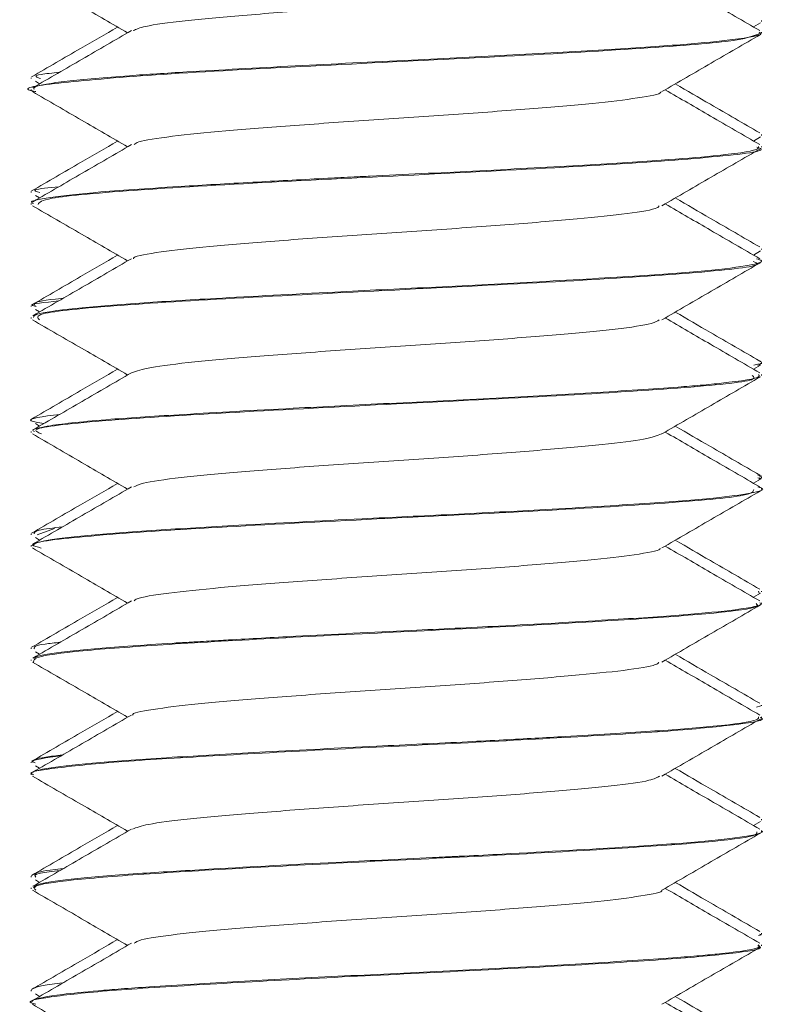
# Model space of a CAD drawing. Header units: millimetres. Extents: x -268 to 358, y -1428 to -19.
# Tile 19 of 34: x -69 to -61, y -88 to -77. Entities that reach past the tile are written whole.
import ezdxf

# ---------------------------------------------------------------- set-up
doc = ezdxf.new("R2010")
doc.units = ezdxf.units.MM

msp = doc.modelspace()

# ---------------------------------------------------------------- linework, layer by layer
at = {"color": 7, "linetype": 'Continuous', "lineweight": 15}
for p, q in [((-61.304, -76.954), (-61.226, -76.909)), ((-61.216, -76.895), (-61.216, -76.885)), ((-61.216, -77.023), (-61.216, -77.013)), ((-69.216, -77.51), (-69.216, -77.52)), ((-69.169, -77.55), (-69.124, -77.577)), ((-69.216, -77.638), (-69.216, -77.647)), ((-61.304, -78.204), (-61.226, -78.159)), ((-61.216, -78.145), (-61.216, -78.134)), ((-61.216, -78.273), (-61.216, -78.263)), ((-69.216, -78.759), (-69.216, -78.77)), ((-69.169, -78.8), (-69.126, -78.826)), ((-69.216, -78.888), (-69.216, -78.898)), ((-61.216, -79.394), (-61.216, -79.384)), ((-61.304, -79.454), (-61.226, -79.409)), ((-61.216, -79.523), (-61.216, -79.512)), ((-69.216, -80.01), (-69.216, -80.019)), ((-69.169, -80.05), (-69.124, -80.077)), ((-69.216, -80.138), (-69.216, -80.148)), ((-61.304, -80.704), (-61.226, -80.659)), ((-61.301, -80.66), (-61.242, -80.644)), ((-61.216, -80.644), (-61.216, -80.634)), ((-61.216, -80.773), (-61.216, -80.763)), ((-69.216, -81.259), (-69.216, -81.269)), ((-69.169, -81.3), (-69.124, -81.327)), ((-69.216, -81.388), (-69.216, -81.398)), ((-61.216, -81.895), (-61.216, -81.884)), ((-61.304, -81.954), (-61.226, -81.909)), ((-61.216, -82.023), (-61.216, -82.013)), ((-69.216, -82.51), (-69.216, -82.52)), ((-69.15, -82.52), (-68.961, -82.449)), ((-69.216, -82.637), (-69.216, -82.648)), ((-69.169, -82.55), (-69.124, -82.577)), ((-61.304, -83.204), (-61.226, -83.159)), ((-61.25, -83.135), (-61.24, -83.157)), ((-61.216, -83.145), (-61.216, -83.135)), ((-61.216, -83.273), (-61.216, -83.263)), ((-69.216, -83.759), (-69.216, -83.77)), ((-69.169, -83.8), (-69.124, -83.827)), ((-69.216, -83.888), (-69.216, -83.898)), ((-61.271, -84.409), (-61.223, -84.394)), ((-61.216, -84.394), (-61.216, -84.384)), ((-61.216, -84.522), (-61.216, -84.513)), ((-69.216, -85.009), (-69.216, -85.019)), ((-69.169, -85.05), (-69.124, -85.077)), ((-69.216, -85.138), (-69.216, -85.148)), ((-61.304, -85.704), (-61.226, -85.659)), ((-61.216, -85.645), (-61.216, -85.635)), ((-61.216, -85.773), (-61.216, -85.762)), ((-69.216, -86.26), (-69.216, -86.27)), ((-69.169, -86.3), (-69.124, -86.327)), ((-69.216, -86.388), (-69.216, -86.398)), ((-61.216, -86.895), (-61.216, -86.885)), ((-61.216, -87.023), (-61.216, -87.013)), ((-69.216, -87.509), (-69.216, -87.519)), ((-69.169, -87.55), (-69.124, -87.577)), ((-69.216, -87.637), (-69.216, -87.647))]:
    msp.add_line(p, q, dxfattribs=at)
for points, knots in [([(-69.204, -76.413), (-69.024, -76.517), (-68.676, -76.718), (-68.329, -76.92), (-68.161, -77.018)], [0, 0, 0, 0, 0.517284, 1, 1, 1, 1]), ([(-68.098, -76.994), (-68.065, -76.979), (-67.987, -76.944), (-67.563, -76.885), (-66.919, -76.828), (-66.113, -76.766), (-65.227, -76.705), (-64.339, -76.648), (-63.532, -76.584), (-62.883, -76.526), (-62.442, -76.468), (-62.359, -76.43), (-62.321, -76.412)], [0, 0, 0, 0, 0.079839, 0.184703, 0.287217, 0.391691, 0.49583, 0.59856, 0.703486, 0.806316, 0.910329, 1, 1, 1, 1]), ([(-61.234, -76.994), (-61.414, -76.89), (-61.76, -76.69), (-62.105, -76.489), (-62.271, -76.393)], [0, 0, 0, 0, 0.520412, 1, 1, 1, 1]), ([(-69.164, -77.663), (-69.182, -77.66), (-69.365, -77.626), (-68.937, -77.564), (-67.873, -77.474), (-66.189, -77.382), (-64.321, -77.294), (-62.651, -77.2), (-61.448, -77.113), (-61.299, -77.053), (-61.226, -77.023)], [0, 0, 0, 0, 0.015444, 0.155977, 0.297082, 0.438792, 0.579023, 0.721387, 0.861534, 1, 1, 1, 1]), ([(-68.27, -76.955), (-68.405, -77.033), (-68.719, -77.215), (-69.033, -77.397), (-69.212, -77.501)], [0, 0, 0, 0, 0.429322, 1, 1, 1, 1]), ([(-68.119, -76.994), (-68.298, -77.098), (-68.658, -77.307), (-69.017, -77.515), (-69.197, -77.619)], [0, 0, 0, 0, 0.499751, 1, 1, 1, 1]), ([(-61.241, -77.013), (-61.233, -77.016), (-61.182, -77.042), (-61.454, -77.088), (-61.944, -77.138), (-62.431, -77.172), (-63.025, -77.211), (-63.901, -77.261), (-65.098, -77.319), (-66.354, -77.381), (-67.406, -77.44), (-68.258, -77.494), (-68.864, -77.549), (-69.197, -77.6), (-69.188, -77.628), (-69.184, -77.638)], [0, 0, 0, 0, 0.0189238, 0.1283755, 0.211163, 0.2548599, 0.3014238, 0.3966294, 0.4867528, 0.5894091, 0.6944779, 0.760946, 0.8577204, 0.9520199, 1, 1, 1, 1]), ([(-62.306, -77.663), (-62.127, -77.559), (-61.767, -77.35), (-61.408, -77.142), (-61.228, -77.038)], [0, 0, 0, 0, 0.499748, 1, 1, 1, 1]), ([(-69.113, -77.52), (-69.157, -77.505), (-69.222, -77.482), (-68.984, -77.459), (-68.907, -77.451)], [0, 0, 0, 0, 0.675525, 1, 1, 1, 1]), ([(-69.204, -77.663), (-69.024, -77.767), (-68.676, -77.968), (-68.329, -78.17), (-68.161, -78.268)], [0, 0, 0, 0, 0.517284, 1, 1, 1, 1]), ([(-68.087, -78.244), (-68.076, -78.234), (-68.042, -78.205), (-67.701, -78.152), (-67.115, -78.094), (-66.342, -78.034), (-65.472, -77.971), (-64.575, -77.914), (-63.74, -77.851), (-63.032, -77.791), (-62.549, -77.733), (-62.31, -77.688), (-62.318, -77.666), (-62.319, -77.664)], [0, 0, 0, 0, 0.050804, 0.155994, 0.259357, 0.363378, 0.46838, 0.57111, 0.676119, 0.780125, 0.883501, 0.988689, 1, 1, 1, 1]), ([(-61.234, -78.244), (-61.414, -78.14), (-61.76, -77.94), (-62.105, -77.739), (-62.271, -77.643)], [0, 0, 0, 0, 0.520412, 1, 1, 1, 1]), ([(-61.235, -78.115), (-61.415, -78.01), (-61.724, -77.832), (-62.032, -77.653), (-62.16, -77.578)], [0, 0, 0, 0, 0.584254, 1, 1, 1, 1]), ([(-68.27, -78.205), (-68.405, -78.283), (-68.719, -78.465), (-69.033, -78.647), (-69.212, -78.751)], [0, 0, 0, 0, 0.429321, 1, 1, 1, 1]), ([(-61.247, -78.263), (-61.246, -78.274), (-61.245, -78.308), (-61.632, -78.361), (-62.324, -78.417), (-63.214, -78.472), (-64.326, -78.533), (-65.187, -78.573), (-65.717, -78.6), (-66.136, -78.621), (-66.782, -78.655), (-67.666, -78.706), (-68.495, -78.76), (-69.027, -78.823), (-69.252, -78.863), (-69.199, -78.885), (-69.192, -78.888)], [0, 0, 0, 0, 0.054553, 0.165713, 0.241615, 0.333238, 0.432664, 0.522775, 0.536717, 0.560194, 0.624392, 0.696953, 0.800311, 0.896276, 0.984809, 1, 1, 1, 1]), ([(-68.119, -78.244), (-68.298, -78.348), (-68.658, -78.557), (-69.017, -78.765), (-69.197, -78.869)], [0, 0, 0, 0, 0.499751, 1, 1, 1, 1]), ([(-69.141, -78.898), (-69.126, -78.876), (-69.091, -78.824), (-68.095, -78.739), (-66.521, -78.649), (-64.662, -78.56), (-62.903, -78.467), (-61.683, -78.38), (-61.125, -78.312), (-61.252, -78.277), (-61.268, -78.273)], [0, 0, 0, 0, 0.108513, 0.254023, 0.398432, 0.542703, 0.688331, 0.831975, 0.977903, 1, 1, 1, 1]), ([(-62.306, -78.913), (-62.127, -78.809), (-61.767, -78.6), (-61.408, -78.392), (-61.228, -78.288)], [0, 0, 0, 0, 0.499749, 1, 1, 1, 1]), ([(-69.123, -78.77), (-69.159, -78.759), (-69.237, -78.737), (-69.026, -78.716), (-68.913, -78.705)], [0, 0, 0, 0, 0.469494, 1, 1, 1, 1]), ([(-61.235, -79.365), (-61.415, -79.26), (-61.724, -79.082), (-62.032, -78.903), (-62.16, -78.828)], [0, 0, 0, 0, 0.584255, 1, 1, 1, 1]), ([(-69.204, -78.913), (-69.024, -79.017), (-68.676, -79.218), (-68.329, -79.42), (-68.161, -79.518)], [0, 0, 0, 0, 0.517284, 1, 1, 1, 1]), ([(-68.097, -79.494), (-68.096, -79.49), (-68.091, -79.466), (-67.819, -79.419), (-67.297, -79.359), (-66.563, -79.301), (-65.715, -79.237), (-64.816, -79.18), (-63.956, -79.119), (-63.208, -79.056), (-62.657, -79), (-62.356, -78.949), (-62.341, -78.921), (-62.337, -78.914)], [0, 0, 0, 0, 0.021896, 0.126761, 0.231055, 0.334186, 0.439409, 0.54242, 0.646866, 0.751626, 0.854434, 0.959599, 1, 1, 1, 1]), ([(-61.234, -79.494), (-61.414, -79.39), (-61.76, -79.19), (-62.105, -78.989), (-62.271, -78.893)], [0, 0, 0, 0, 0.520412, 1, 1, 1, 1]), ([(-68.27, -79.455), (-68.405, -79.533), (-68.719, -79.715), (-69.033, -79.897), (-69.212, -80.001)], [0, 0, 0, 0, 0.429322, 1, 1, 1, 1]), ([(-68.119, -79.494), (-68.298, -79.598), (-68.658, -79.807), (-69.017, -80.015), (-69.197, -80.119)], [0, 0, 0, 0, 0.499751, 1, 1, 1, 1]), ([(-61.271, -79.494), (-61.247, -79.501), (-61.174, -79.524), (-61.336, -79.569), (-61.776, -79.626), (-62.598, -79.685), (-63.656, -79.748), (-64.809, -79.806), (-66.016, -79.864), (-67.126, -79.924), (-68.095, -79.982), (-68.79, -80.04), (-69.176, -80.094), (-69.189, -80.126), (-69.193, -80.138)], [0, 0, 0, 0, 0.035683, 0.110411, 0.204453, 0.29563, 0.396969, 0.48718, 0.567261, 0.674851, 0.755349, 0.846391, 0.942783, 1, 1, 1, 1]), ([(-69.126, -80.163), (-69.148, -80.142), (-69.201, -80.09), (-68.329, -80.004), (-66.839, -79.917), (-65, -79.825), (-63.197, -79.734), (-61.854, -79.646), (-61.182, -79.572), (-61.281, -79.533), (-61.306, -79.523)], [0, 0, 0, 0, 0.104244, 0.246652, 0.387019, 0.528634, 0.669975, 0.810473, 0.952809, 1, 1, 1, 1]), ([(-62.306, -80.163), (-62.127, -80.059), (-61.767, -79.85), (-61.408, -79.642), (-61.228, -79.538)], [0, 0, 0, 0, 0.499749, 1, 1, 1, 1]), ([(-68.867, -79.927), (-68.873, -79.928), (-69.071, -79.946), (-69.194, -79.972), (-69.178, -80), (-69.172, -80.01)], [0, 0, 0, 0, 0.020668, 0.64436, 1, 1, 1, 1]), ([(-69.161, -80.019), (-69.18, -80.014), (-69.268, -79.993), (-69.07, -79.972), (-68.916, -79.956)], [0, 0, 0, 0, 0.223782, 1, 1, 1, 1]), ([(-61.234, -80.744), (-61.414, -80.64), (-61.76, -80.44), (-62.105, -80.239), (-62.271, -80.143)], [0, 0, 0, 0, 0.520412, 1, 1, 1, 1]), ([(-61.235, -80.615), (-61.415, -80.51), (-61.724, -80.332), (-62.032, -80.153), (-62.16, -80.078)], [0, 0, 0, 0, 0.584255, 1, 1, 1, 1]), ([(-69.204, -80.163), (-69.024, -80.267), (-68.676, -80.468), (-68.329, -80.67), (-68.161, -80.768)], [0, 0, 0, 0, 0.517284, 1, 1, 1, 1]), ([(-68.117, -80.745), (-68.061, -80.726), (-67.947, -80.686), (-67.458, -80.624), (-66.778, -80.567), (-65.953, -80.504), (-65.06, -80.445), (-64.181, -80.386), (-63.396, -80.323), (-62.785, -80.266), (-62.405, -80.21), (-62.355, -80.176), (-62.335, -80.163)], [0, 0, 0, 0, 0.099985, 0.204615, 0.307065, 0.411841, 0.515384, 0.618629, 0.723487, 0.825993, 0.93047, 1, 1, 1, 1]), ([(-61.235, -80.615), (-61.235, -80.615), (-61.232, -80.616), (-61.223, -80.622), (-61.206, -80.638), (-61.235, -80.652), (-61.255, -80.663)], [0, 0, 0, 0, 0.015948, 0.082379, 0.345504, 1, 1, 1, 1]), ([(-68.27, -80.705), (-68.405, -80.783), (-68.719, -80.965), (-69.033, -81.147), (-69.212, -81.251)], [0, 0, 0, 0, 0.429321, 1, 1, 1, 1]), ([(-61.249, -80.763), (-61.242, -80.77), (-61.213, -80.801), (-61.489, -80.841), (-61.869, -80.88), (-62.295, -80.914), (-63.013, -80.96), (-64.119, -81.023), (-65.256, -81.076), (-66.446, -81.137), (-67.518, -81.197), (-68.451, -81.257), (-68.939, -81.308), (-69.133, -81.347), (-69.216, -81.368), (-69.191, -81.382), (-69.179, -81.388)], [0, 0, 0, 0, 0.0373154, 0.150034, 0.1868821, 0.2195134, 0.3208613, 0.4120202, 0.5058856, 0.5912713, 0.6973944, 0.785861, 0.8964069, 0.9340906, 0.9694123, 1, 1, 1, 1]), ([(-68.119, -80.744), (-68.298, -80.848), (-68.658, -81.057), (-69.017, -81.265), (-69.197, -81.369)], [0, 0, 0, 0, 0.499751, 1, 1, 1, 1]), ([(-69.103, -81.414), (-69.144, -81.397), (-69.258, -81.351), (-68.534, -81.27), (-67.148, -81.184), (-65.339, -81.09), (-63.502, -81.001), (-62.051, -80.911), (-61.247, -80.834), (-61.299, -80.788), (-61.317, -80.773)], [0, 0, 0, 0, 0.079044, 0.221303, 0.361379, 0.503561, 0.644091, 0.785173, 0.926882, 1, 1, 1, 1]), ([(-62.306, -81.413), (-62.127, -81.309), (-61.767, -81.1), (-61.408, -80.892), (-61.228, -80.788)], [0, 0, 0, 0, 0.499748, 1, 1, 1, 1]), ([(-69.079, -81.301), (-69.137, -81.291), (-69.34, -81.256), (-69.086, -81.223), (-68.904, -81.199)], [0, 0, 0, 0, 0.283386, 1, 1, 1, 1]), ([(-61.235, -81.865), (-61.415, -81.76), (-61.724, -81.582), (-62.032, -81.403), (-62.16, -81.328)], [0, 0, 0, 0, 0.584254, 1, 1, 1, 1]), ([(-69.204, -81.413), (-69.024, -81.517), (-68.676, -81.718), (-68.329, -81.92), (-68.161, -82.018)], [0, 0, 0, 0, 0.517284, 1, 1, 1, 1]), ([(-68.092, -81.994), (-68.067, -81.981), (-68.005, -81.948), (-67.608, -81.891), (-66.982, -81.833), (-66.186, -81.772), (-65.304, -81.71), (-64.413, -81.653), (-63.596, -81.589), (-62.93, -81.531), (-62.46, -81.472), (-62.36, -81.432), (-62.311, -81.412)], [0, 0, 0, 0, 0.070606, 0.175515, 0.278142, 0.382415, 0.486768, 0.589343, 0.694239, 0.797298, 0.901038, 1, 1, 1, 1]), ([(-61.234, -81.994), (-61.414, -81.89), (-61.76, -81.69), (-62.105, -81.489), (-62.271, -81.393)], [0, 0, 0, 0, 0.520412, 1, 1, 1, 1]), ([(-61.257, -81.865), (-61.235, -81.869), (-61.203, -81.875), (-61.229, -81.882), (-61.238, -81.884)], [0, 0, 0, 0, 0.66117, 1, 1, 1, 1]), ([(-68.27, -81.955), (-68.405, -82.033), (-68.719, -82.215), (-69.033, -82.397), (-69.212, -82.501)], [0, 0, 0, 0, 0.429321, 1, 1, 1, 1]), ([(-61.257, -81.994), (-61.243, -81.997), (-61.152, -82.02), (-61.297, -82.06), (-61.714, -82.12), (-62.473, -82.177), (-63.484, -82.238), (-64.571, -82.295), (-65.733, -82.349), (-66.873, -82.41), (-67.899, -82.47), (-68.643, -82.525), (-69.13, -82.584), (-69.183, -82.62), (-69.208, -82.637)], [0, 0, 0, 0, 0.0165346, 0.1074012, 0.1902819, 0.2837745, 0.3850773, 0.4672405, 0.5441271, 0.6526565, 0.7363155, 0.8257468, 0.9164049, 1, 1, 1, 1]), ([(-68.119, -81.994), (-68.298, -82.098), (-68.658, -82.307), (-69.017, -82.515), (-69.197, -82.619)], [0, 0, 0, 0, 0.499751, 1, 1, 1, 1]), ([(-61.246, -81.909), (-61.235, -81.908), (-61.202, -81.903), (-61.234, -81.898), (-61.256, -81.895)], [0, 0, 0, 0, 0.307221, 1, 1, 1, 1]), ([(-69.106, -82.664), (-69.15, -82.653), (-69.307, -82.611), (-68.715, -82.537), (-67.446, -82.45), (-65.679, -82.356), (-63.819, -82.269), (-62.272, -82.176), (-61.32, -82.095), (-61.306, -82.044), (-61.301, -82.023)], [0, 0, 0, 0, 0.0540603, 0.1957147, 0.3358686, 0.478162, 0.6182425, 0.7600956, 0.9008949, 1, 1, 1, 1]), ([(-62.306, -82.663), (-62.127, -82.559), (-61.767, -82.35), (-61.408, -82.142), (-61.228, -82.038)], [0, 0, 0, 0, 0.499748, 1, 1, 1, 1]), ([(-68.873, -82.431), (-68.974, -82.443), (-69.188, -82.47), (-69.184, -82.496), (-69.183, -82.51)], [0, 0, 0, 0, 0.472942, 1, 1, 1, 1]), ([(-61.235, -83.115), (-61.415, -83.01), (-61.724, -82.832), (-62.032, -82.653), (-62.16, -82.578)], [0, 0, 0, 0, 0.584254, 1, 1, 1, 1]), ([(-69.204, -82.663), (-69.024, -82.767), (-68.676, -82.968), (-68.329, -83.17), (-68.161, -83.268)], [0, 0, 0, 0, 0.517284, 1, 1, 1, 1]), ([(-68.088, -83.244), (-68.082, -83.236), (-68.058, -83.208), (-67.74, -83.158), (-67.174, -83.098), (-66.413, -83.039), (-65.549, -82.976), (-64.651, -82.919), (-63.807, -82.857), (-63.086, -82.796), (-62.581, -82.738), (-62.324, -82.691), (-62.327, -82.667), (-62.327, -82.664)], [0, 0, 0, 0, 0.041653, 0.146782, 0.250441, 0.35416, 0.459273, 0.562033, 0.666904, 0.771187, 0.874327, 0.979548, 1, 1, 1, 1]), ([(-61.234, -83.244), (-61.414, -83.14), (-61.76, -82.94), (-62.105, -82.739), (-62.271, -82.643)], [0, 0, 0, 0, 0.520412, 1, 1, 1, 1]), ([(-68.27, -83.205), (-68.405, -83.283), (-68.719, -83.465), (-69.033, -83.647), (-69.212, -83.751)], [0, 0, 0, 0, 0.429321, 1, 1, 1, 1]), ([(-68.119, -83.244), (-68.298, -83.348), (-68.658, -83.557), (-69.017, -83.765), (-69.197, -83.869)], [0, 0, 0, 0, 0.499751, 1, 1, 1, 1]), ([(-69.19, -83.913), (-69.19, -83.893), (-69.189, -83.85), (-68.62, -83.781), (-67.682, -83.716), (-66.452, -83.646), (-65.081, -83.578), (-63.725, -83.512), (-62.539, -83.441), (-61.68, -83.377), (-61.231, -83.317), (-61.262, -83.284), (-61.273, -83.273)], [0, 0, 0, 0, 0.0979438, 0.2049304, 0.3099949, 0.4164331, 0.5225089, 0.6279013, 0.7347436, 0.8395119, 0.9465513, 1, 1, 1, 1]), ([(-61.234, -83.263), (-61.229, -83.266), (-61.185, -83.29), (-61.437, -83.337), (-62.029, -83.397), (-62.915, -83.454), (-63.967, -83.514), (-65.152, -83.572), (-66.175, -83.622), (-66.896, -83.662), (-67.241, -83.682), (-67.36, -83.689), (-67.415, -83.692), (-67.439, -83.693), (-67.518, -83.698), (-67.775, -83.713), (-68.297, -83.747), (-68.853, -83.798), (-69.196, -83.849), (-69.178, -83.877), (-69.172, -83.888)], [0, 0, 0, 0, 0.015601, 0.121854, 0.212179, 0.303321, 0.409423, 0.48686, 0.588361, 0.651806, 0.671391, 0.682855, 0.68554, 0.687124, 0.689678, 0.708266, 0.763058, 0.857563, 0.947115, 1, 1, 1, 1]), ([(-62.306, -83.913), (-62.127, -83.809), (-61.767, -83.6), (-61.408, -83.392), (-61.228, -83.288)], [0, 0, 0, 0, 0.499749, 1, 1, 1, 1]), ([(-69.182, -83.77), (-69.187, -83.752), (-69.194, -83.728), (-68.959, -83.703), (-68.899, -83.696)], [0, 0, 0, 0, 0.744388, 1, 1, 1, 1]), ([(-61.235, -84.365), (-61.415, -84.26), (-61.724, -84.082), (-62.032, -83.903), (-62.16, -83.828)], [0, 0, 0, 0, 0.584254, 1, 1, 1, 1]), ([(-69.204, -83.913), (-69.024, -84.017), (-68.676, -84.218), (-68.329, -84.42), (-68.161, -84.518)], [0, 0, 0, 0, 0.517284, 1, 1, 1, 1]), ([(-68.105, -84.494), (-68.105, -84.491), (-68.106, -84.469), (-67.853, -84.425), (-67.353, -84.363), (-66.631, -84.306), (-65.791, -84.243), (-64.893, -84.185), (-64.026, -84.124), (-63.266, -84.061), (-62.695, -84.005), (-62.371, -83.952), (-62.346, -83.923), (-62.339, -83.913)], [0, 0, 0, 0, 0.012863, 0.117548, 0.222077, 0.325022, 0.430235, 0.533448, 0.637639, 0.74256, 0.845301, 0.950379, 1, 1, 1, 1]), ([(-61.234, -84.494), (-61.414, -84.39), (-61.76, -84.19), (-62.105, -83.989), (-62.271, -83.893)], [0, 0, 0, 0, 0.520412, 1, 1, 1, 1]), ([(-68.27, -84.455), (-68.405, -84.533), (-68.719, -84.715), (-69.033, -84.897), (-69.212, -85.001)], [0, 0, 0, 0, 0.429322, 1, 1, 1, 1]), ([(-69.19, -85.148), (-69.198, -85.145), (-69.271, -85.119), (-68.967, -85.073), (-68.274, -85.002), (-67.181, -84.938), (-65.88, -84.866), (-64.492, -84.802), (-63.196, -84.731), (-62.117, -84.665), (-61.443, -84.597), (-61.152, -84.548), (-61.227, -84.524), (-61.232, -84.522)], [0, 0, 0, 0, 0.014041, 0.122157, 0.231594, 0.338992, 0.448693, 0.556132, 0.665506, 0.773743, 0.882212, 0.991457, 1, 1, 1, 1]), ([(-61.248, -84.513), (-61.247, -84.524), (-61.244, -84.557), (-61.651, -84.614), (-62.399, -84.672), (-63.226, -84.722), (-63.935, -84.761), (-64.625, -84.797), (-65.516, -84.838), (-66.625, -84.896), (-67.675, -84.956), (-68.503, -85.011), (-69.062, -85.075), (-69.224, -85.115), (-69.215, -85.137), (-69.214, -85.138)], [0, 0, 0, 0, 0.0544, 0.165256, 0.255057, 0.346909, 0.405101, 0.43756, 0.517314, 0.616711, 0.704634, 0.801285, 0.894785, 0.994783, 1, 1, 1, 1]), ([(-68.119, -84.494), (-68.298, -84.598), (-68.658, -84.807), (-69.017, -85.015), (-69.197, -85.119)], [0, 0, 0, 0, 0.499751, 1, 1, 1, 1]), ([(-62.306, -85.163), (-62.127, -85.059), (-61.767, -84.85), (-61.408, -84.642), (-61.228, -84.538)], [0, 0, 0, 0, 0.499749, 1, 1, 1, 1]), ([(-69.172, -85.019), (-69.186, -85.014), (-69.251, -84.987), (-69.05, -84.962), (-68.891, -84.942)], [0, 0, 0, 0, 0.2123435, 1, 1, 1, 1]), ([(-68.874, -84.932), (-68.94, -84.939), (-69.176, -84.966), (-69.193, -84.991), (-69.205, -85.009)], [0, 0, 0, 0, 0.279592, 1, 1, 1, 1]), ([(-61.235, -85.615), (-61.415, -85.51), (-61.724, -85.332), (-62.032, -85.153), (-62.16, -85.078)], [0, 0, 0, 0, 0.584255, 1, 1, 1, 1]), ([(-69.204, -85.163), (-69.024, -85.267), (-68.676, -85.468), (-68.329, -85.67), (-68.161, -85.768)], [0, 0, 0, 0, 0.5172839, 1, 1, 1, 1]), ([(-68.107, -85.744), (-68.062, -85.727), (-67.966, -85.69), (-67.507, -85.629), (-66.844, -85.573), (-66.027, -85.51), (-65.137, -85.449), (-64.253, -85.391), (-63.458, -85.328), (-62.829, -85.271), (-62.422, -85.214), (-62.357, -85.178), (-62.33, -85.163)], [0, 0, 0, 0, 0.090698, 0.195459, 0.297907, 0.402567, 0.506406, 0.609385, 0.714297, 0.816921, 0.921207, 1, 1, 1, 1]), ([(-61.234, -85.744), (-61.414, -85.64), (-61.76, -85.44), (-62.105, -85.239), (-62.271, -85.143)], [0, 0, 0, 0, 0.520412, 1, 1, 1, 1]), ([(-68.27, -85.705), (-68.405, -85.783), (-68.719, -85.965), (-69.033, -86.147), (-69.212, -86.251)], [0, 0, 0, 0, 0.429322, 1, 1, 1, 1]), ([(-68.119, -85.744), (-68.298, -85.848), (-68.658, -86.057), (-69.017, -86.265), (-69.197, -86.369)], [0, 0, 0, 0, 0.499751, 1, 1, 1, 1]), ([(-61.219, -85.762), (-61.218, -85.763), (-61.171, -85.783), (-61.364, -85.823), (-61.853, -85.883), (-62.736, -85.944), (-63.682, -85.998), (-64.347, -86.033), (-64.51, -86.041), (-64.534, -86.042), (-64.542, -86.043), (-64.542, -86.043), (-64.542, -86.043), (-64.542, -86.043), (-64.542, -86.043), (-64.543, -86.043), (-64.546, -86.043), (-64.555, -86.043), (-64.576, -86.044), (-64.617, -86.046), (-64.7, -86.05), (-64.956, -86.063), (-65.358, -86.082), (-66.184, -86.123), (-67.118, -86.174), (-68.078, -86.231), (-68.745, -86.285), (-69.158, -86.341), (-69.182, -86.373), (-69.193, -86.388)], [0, 0, 0, 0, 0.002231, 0.097718, 0.190401, 0.279989, 0.406116, 0.440056, 0.443881, 0.44584, 0.445871, 0.445886, 0.445889, 0.445891, 0.445894, 0.445904, 0.445994, 0.446708, 0.448136, 0.450991, 0.456703, 0.468124, 0.512739, 0.552822, 0.666593, 0.744711, 0.838288, 0.927577, 1, 1, 1, 1]), ([(-69.165, -86.413), (-69.181, -86.396), (-69.217, -86.357), (-68.727, -86.292), (-67.845, -86.225), (-66.647, -86.157), (-65.289, -86.088), (-63.919, -86.023), (-62.7, -85.951), (-61.783, -85.888), (-61.264, -85.824), (-61.266, -85.788), (-61.267, -85.773)], [0, 0, 0, 0, 0.082285, 0.1890525, 0.2945338, 0.4004762, 0.506979, 0.6119526, 0.7189437, 0.8236567, 0.9305616, 1, 1, 1, 1]), ([(-62.306, -86.413), (-62.127, -86.309), (-61.767, -86.1), (-61.408, -85.892), (-61.228, -85.788)], [0, 0, 0, 0, 0.499748, 1, 1, 1, 1]), ([(-69.165, -86.27), (-69.179, -86.255), (-69.201, -86.231), (-68.983, -86.207), (-68.901, -86.198)], [0, 0, 0, 0, 0.623188, 1, 1, 1, 1]), ([(-68.867, -86.178), (-68.876, -86.179), (-69.067, -86.196), (-69.188, -86.222), (-69.177, -86.249), (-69.173, -86.26)], [0, 0, 0, 0, 0.029992, 0.619711, 1, 1, 1, 1]), ([(-69.204, -86.413), (-69.024, -86.517), (-68.676, -86.718), (-68.329, -86.92), (-68.161, -87.018)], [0, 0, 0, 0, 0.517284, 1, 1, 1, 1]), ([(-68.089, -86.994), (-68.071, -86.982), (-68.022, -86.951), (-67.652, -86.896), (-67.044, -86.838), (-66.259, -86.777), (-65.382, -86.715), (-64.487, -86.658), (-63.663, -86.595), (-62.971, -86.536), (-62.515, -86.477), (-62.295, -86.434), (-62.307, -86.414), (-62.307, -86.414)], [0, 0, 0, 0, 0.061576, 0.166789, 0.269872, 0.374201, 0.479026, 0.581789, 0.686911, 0.790547, 0.894269, 0.999367, 1, 1, 1, 1]), ([(-61.234, -86.994), (-61.414, -86.89), (-61.76, -86.69), (-62.105, -86.489), (-62.271, -86.393)], [0, 0, 0, 0, 0.520412, 1, 1, 1, 1]), ([(-61.235, -86.865), (-61.415, -86.76), (-61.724, -86.582), (-62.032, -86.403), (-62.16, -86.328)], [0, 0, 0, 0, 0.584255, 1, 1, 1, 1]), ([(-68.27, -86.955), (-68.405, -87.033), (-68.719, -87.215), (-69.033, -87.397), (-69.212, -87.501)], [0, 0, 0, 0, 0.429321, 1, 1, 1, 1]), ([(-61.248, -86.909), (-61.234, -86.907), (-61.206, -86.902), (-61.228, -86.897), (-61.239, -86.895)], [0, 0, 0, 0, 0.468938, 1, 1, 1, 1]), ([(-69.165, -87.663), (-69.184, -87.658), (-69.295, -87.631), (-69.043, -87.583), (-68.407, -87.512), (-67.361, -87.448), (-66.084, -87.376), (-64.697, -87.311), (-63.377, -87.242), (-62.258, -87.174), (-61.515, -87.108), (-61.177, -87.055), (-61.244, -87.028), (-61.256, -87.023)], [0, 0, 0, 0, 0.022678, 0.127713, 0.23467, 0.339367, 0.446298, 0.551399, 0.657732, 0.763869, 0.869147, 0.976001, 1, 1, 1, 1]), ([(-61.251, -87.013), (-61.243, -87.02), (-61.209, -87.05), (-61.482, -87.09), (-61.862, -87.129), (-62.282, -87.163), (-63.013, -87.21), (-64.114, -87.272), (-65.281, -87.328), (-66.427, -87.385), (-67.309, -87.435), (-67.885, -87.47), (-68.227, -87.494), (-68.567, -87.522), (-68.972, -87.563), (-69.199, -87.605), (-69.209, -87.631), (-69.211, -87.637)], [0, 0, 0, 0, 0.036323, 0.149994, 0.182956, 0.220264, 0.319141, 0.412609, 0.504863, 0.597121, 0.68668, 0.736029, 0.771539, 0.803857, 0.867378, 0.96784, 1, 1, 1, 1]), ([(-68.119, -86.994), (-68.298, -87.098), (-68.658, -87.307), (-69.017, -87.515), (-69.197, -87.619)], [0, 0, 0, 0, 0.499751, 1, 1, 1, 1]), ([(-62.306, -87.663), (-62.127, -87.559), (-61.767, -87.35), (-61.408, -87.142), (-61.228, -87.038)], [0, 0, 0, 0, 0.499748, 1, 1, 1, 1]), ([(-68.872, -87.43), (-68.913, -87.435), (-69.054, -87.45), (-69.142, -87.47), (-69.211, -87.492), (-69.211, -87.504), (-69.212, -87.509)], [0, 0, 0, 0, 0.1552, 0.539789, 0.81652, 1, 1, 1, 1]), ([(-61.235, -88.115), (-61.415, -88.01), (-61.724, -87.832), (-62.032, -87.653), (-62.16, -87.578)], [0, 0, 0, 0, 0.584254, 1, 1, 1, 1]), ([(-69.204, -87.663), (-69.024, -87.767), (-68.676, -87.968), (-68.329, -88.17), (-68.161, -88.268)], [0, 0, 0, 0, 0.517284, 1, 1, 1, 1]), ([(-61.234, -88.244), (-61.414, -88.14), (-61.76, -87.94), (-62.105, -87.739), (-62.271, -87.643)], [0, 0, 0, 0, 0.520412, 1, 1, 1, 1])]:
    msp.add_open_spline(points, degree=3, knots=knots, dxfattribs=at)

doc.saveas('drawing.dxf')
